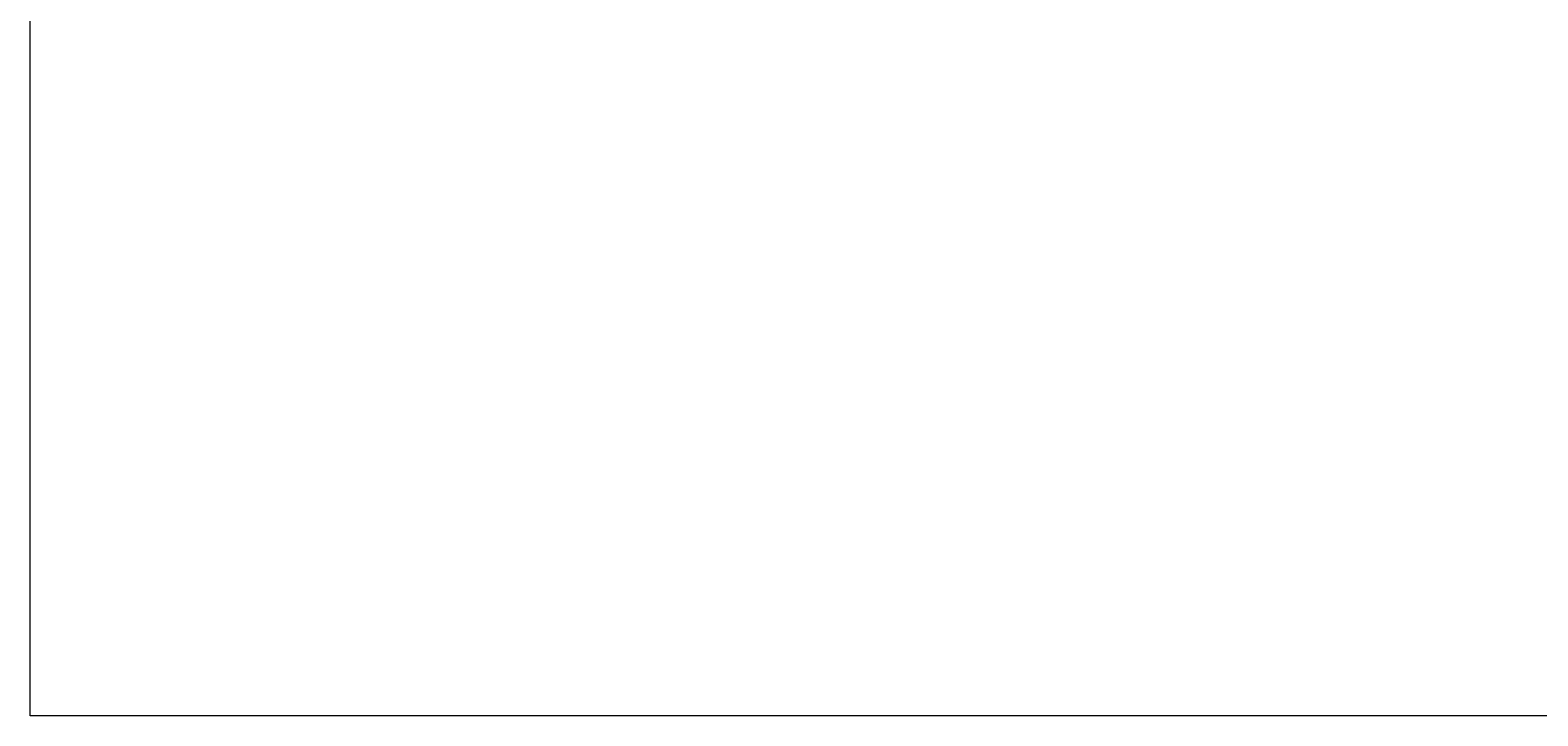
# Model space of a CAD drawing. Extents: x -388 to 987, y 70 to 322.
# Tile 1 of 16: x -388 to -156, y 70 to 175. Entities that reach past the tile are written whole.
import ezdxf
from ezdxf.enums import TextEntityAlignment as Align

# ---------------------------------------------------------------- set-up
doc = ezdxf.new("R2010")
doc.units = 0
doc.header["$MEASUREMENT"] = 0
doc.layers.add('B_ANNO_DIM', color=7, linetype='Continuous', lineweight=18)
doc.layers.add('B_ANNO_NOPLOT', color=47, linetype='Continuous', lineweight=18, plot=False)
doc.styles.add('Annotative', font='calibri.ttf', dxfattribs={"height": 0.0625})

# ---------------------------------------------------------------- blocks, each defined once
blk = doc.blocks.new('*U90')
at = {"layer": 'B_ANNO_NOPLOT', "flags": 128}
blk.add_lwpolyline([(0, 0), (0, 252), (323.9277, 252), (323.9277, 238.8552), (378, 238.8552), (378, 40.4996), (316.5708, 40.4996), (316.5708, 0)], close=True, dxfattribs=at)
at = {"layer": 'B_ANNO_DIM', "style": 'Annotative'}
blk.add_attdef('LHFH', text='', height=1.5, dxfattribs=at).set_placement((24.1756, 247.6973), align=Align.MIDDLE_CENTER)
blk.add_attdef('LHFV', text='', height=1.5, rotation=90, dxfattribs=at).set_placement((12.7532, 236.951), align=Align.MIDDLE_CENTER)
blk = doc.blocks.new('*U130')
at = {"layer": 'B_ANNO_NOPLOT', "flags": 128}
blk.add_lwpolyline([(0, 0), (0, 252), (323.9277, 252), (323.9277, 238.8552), (378, 238.8552), (378, 40.4996), (316.5708, 40.4996), (316.5708, 0)], close=True, dxfattribs=at)

msp = doc.modelspace()

# ---------------------------------------------------------------- block references
msp.add_blockref('*U90', (-387.99, 70.01, -0.84))

# ---------------------------------------------------------------- next in the draw order: block references
msp.add_blockref('*U130', (-387.99, 70.01, -0.84))

doc.saveas('drawing.dxf')
